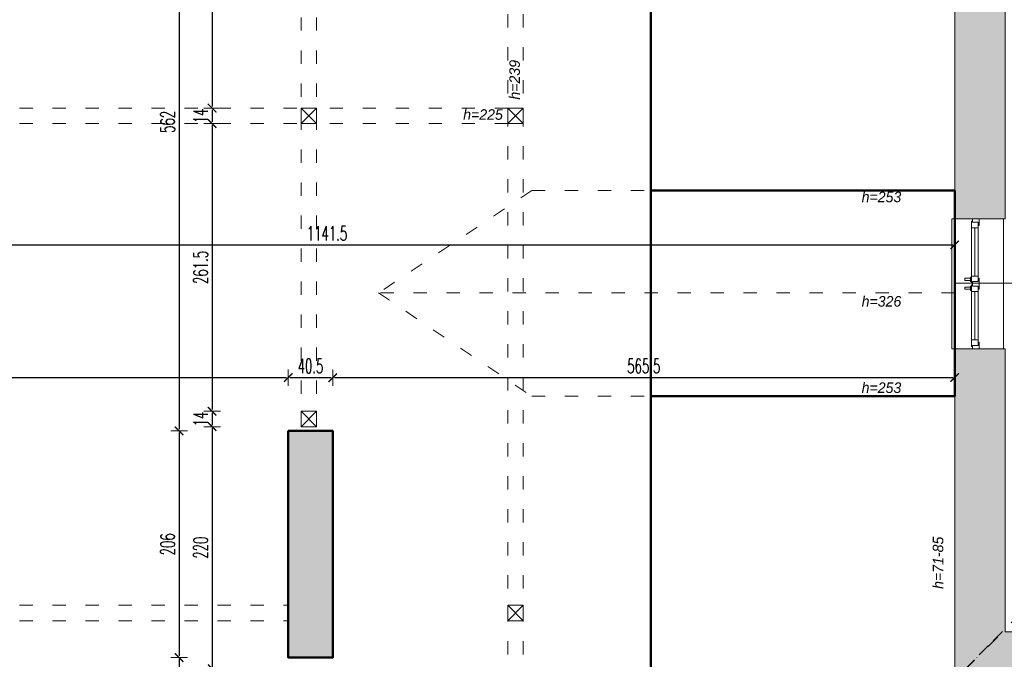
# Model space of a CAD drawing. Header units: millimetres. Extents: x -221 to 149158, y -114258 to 0.
# Tile 203 of 219: x 113932 to 114827, y -53012 to -52431. Entities that reach past the tile are written whole.
import ezdxf
from ezdxf.enums import TextEntityAlignment as Align

# ---------------------------------------------------------------- set-up
doc = ezdxf.new("R2010")
doc.units = ezdxf.units.MM
doc.linetypes.add('ACAD_ISO03W100', pattern=[30, 12, -18])
doc.linetypes.add('ACAD_ISO10W100', pattern=[18, 12, -3, 0, -3])
doc.layers.get('0').update_dxf_attribs({"lineweight": 0})
doc.layers.add('A-przekrycieram.ART', color=7, linetype='Continuous', lineweight=0, true_color=0xffffff)
doc.layers.add('siatka konstr..KF', color=7, linetype='ACAD_ISO10W100', lineweight=5, true_color=0x999999)
for name, color, linetype, lineweight in [('konstrukcja istn..KF', 252, 'Continuous', 15), ('opis..KF', 250, 'Continuous', 15), ('powierzchnie', 21, 'Continuous', 50), ('stolarka_arch', 250, 'Continuous', 5), ('wymiar..KF', 12, 'Continuous', 5), ('wypełnienie istn..KF', 250, 'Continuous', 0), ('ściany ist..KF', 61, 'Continuous', 5)]:
    doc.layers.add(name, color=color, linetype=linetype, lineweight=lineweight)
doc.styles.add('ARCH', font='segoeuil.ttf')
doc.styles.add('DIM', font='simplex.shx', dxfattribs={"width": 0.6})
doc.dimstyles.new('100-STD', dxfattribs={"dimscale": 10, "dimtxt": 1.3, "dimasz": 0.15, "dimexe": 5, "dimexo": 10, "dimgap": 0.4, "dimtad": 1, "dimdec": 1, "dimrnd": 0.5, "dimdsep": 46, "dimtxsty": 'DIM', "dimblk": 'KR21', "dimcen": 1, "dimdle": 10, "dimse1": 1, "dimse2": 1, "dimclrd": 256, "dimclre": 256, "dimclrt": 256, "dimadec": 0, "dimazin": 0, "dimtfac": 1, "dimtdec": 1, "dimtmove": 2, "dimatfit": 3, "dimldrblk": 'KR21', "dimfxl": 1, "dimtvp": 5.6, "dimtolj": 1, "dimtzin": 2, "dimarcsym": 0})

# ---------------------------------------------------------------- blocks, each defined once
blk = doc.blocks.new('*U623')
at = {"layer": 'stolarka_arch', "lineweight": 0}
blk.add_lwpolyline([(0, 0), (118, 0), (118, -46.77), (0, -46.77)], close=True, dxfattribs=at)
at = {"layer": 'stolarka_arch'}
for points in [[(0, -22), (6, -22), (6, -23), (3, -23), (3, -28), (0, -28)], [(3, -23), (8, -23), (8, -29), (2, -29), (2, -28), (3, -28)], [(8, -26), (52, -26), (52, -23), (8, -23)], [(8, -26), (52, -26), (52, -29), (8, -29)], [(57, -23), (52, -23), (52, -29), (58, -29), (58, -28), (57, -28)], [(54, -22), (64, -22), (64, -23), (61, -23), (61, -28), (57, -28), (57, -23), (54, -23)], [(61, -23), (66, -23), (66, -29), (60, -29), (60, -28), (61, -28)], [(110, -26), (66, -26), (66, -23), (110, -23)], [(110, -26), (66, -26), (66, -29), (110, -29)], [(115, -23), (110, -23), (110, -29), (116, -29), (116, -28), (115, -28)], [(118, -22), (112, -22), (112, -23), (115, -23), (115, -28), (118, -28)], [(57, -30), (53, -30), (53, -29), (57, -29)], [(56, -35), (54, -35), (54, -30), (56, -30)], [(65, -30), (61, -30), (61, -29), (65, -29)], [(64, -35), (62, -35), (62, -30), (64, -30)]]:
    blk.add_lwpolyline(points, close=True, dxfattribs=at)
blk = doc.blocks.new('*U620')
at = {"layer": 'opis..KF'}
blk.add_line((20, 0), (-77, 0), dxfattribs=at)
at = {"layer": 'opis..KF', "style": 'ARCH', "flags": 12}
for tag, p in [('150', (0, 10)), ('120', (0, -10))]:
    blk.add_attdef(tag, text='', height=12, dxfattribs=at).set_placement(p, align=Align.MIDDLE_CENTER)
blk.add_attdef('hp', text='', height=12, rotation=90, dxfattribs=at).set_placement((31.74, 0), align=Align.MIDDLE_CENTER)
blk = doc.blocks.new('KR21')
at = {"ltscale": 100}
blk.add_line((0, -5), (0, 5), dxfattribs=at)
at = {"ltscale": 100, "const_width": 0.84}
blk.add_lwpolyline([(-2.5, -2.5), (2.58, 2.58)], dxfattribs=at)
blk = doc.blocks.new('*D732')
at = {"layer": 'Defpoints', "color": 0, "linetype": 'ByBlock', "transparency": 16777216}
for p in [(113640.71, -52597.29), (114782.21, -52612.03), (114782.21, -52635.65)]:
    blk.add_point(p, dxfattribs=at)
at = {"layer": 'wymiar..KF', "linetype": 'Continuous', "lineweight": -2, "transparency": 16777216}
blk.add_line((113642.21, -52635.65), (114780.71, -52635.65), dxfattribs=at)
at = {"layer": 'wymiar..KF', "linetype": 'ByBlock', "lineweight": -2, "transparency": 16777216, "xscale": 1.5, "yscale": 1.5, "zscale": 1.5, "rotation": 180}
blk.add_blockref('KR21', (113640.71, -52635.65), dxfattribs=at)
at = {"layer": 'wymiar..KF', "linetype": 'ByBlock', "lineweight": -2, "transparency": 16777216, "xscale": 1.5, "yscale": 1.5, "zscale": 1.5}
blk.add_blockref('KR21', (114782.21, -52635.65), dxfattribs=at)
at = {"layer": 'wymiar..KF', "linetype": 'ByBlock', "transparency": 16777216, "insert": (114211.46, -52625.15), "char_height": 13, "attachment_point": 5, "style": 'DIM'}
blk.add_mtext('\\A1;1141.5', dxfattribs=at)
blk = doc.blocks.new('*D733')
at = {"layer": 'Defpoints', "color": 0, "linetype": 'ByBlock', "transparency": 16777216}
for p in [(114176.21, -52756.32), (113070.21, -52868), (114176.21, -52868)]:
    blk.add_point(p, dxfattribs=at)
at = {"layer": 'wymiar..KF', "linetype": 'Continuous', "lineweight": -2, "transparency": 16777216}
blk.add_line((113071.71, -52756.32), (114174.71, -52756.32), dxfattribs=at)
at = {"layer": 'wymiar..KF', "linetype": 'ByBlock', "lineweight": -2, "transparency": 16777216, "xscale": 1.5, "yscale": 1.5, "zscale": 1.5, "rotation": 180}
blk.add_blockref('KR21', (113070.21, -52756.32), dxfattribs=at)
at = {"layer": 'wymiar..KF', "linetype": 'ByBlock', "lineweight": -2, "transparency": 16777216, "xscale": 1.5, "yscale": 1.5, "zscale": 1.5}
blk.add_blockref('KR21', (114176.21, -52756.32), dxfattribs=at)
at = {"layer": 'wymiar..KF', "linetype": 'ByBlock', "transparency": 16777216, "insert": (113623.21, -52745.82), "char_height": 13, "attachment_point": 5, "style": 'DIM'}
blk.add_mtext('\\A1;1106', dxfattribs=at)
blk = doc.blocks.new('*D734')
at = {"layer": 'Defpoints', "color": 0, "linetype": 'ByBlock', "transparency": 16777216}
for p in [(114216.71, -52756.32), (114216.71, -52804.79), (114176.21, -52868)]:
    blk.add_point(p, dxfattribs=at)
at = {"layer": 'wymiar..KF', "linetype": 'Continuous', "lineweight": -2, "transparency": 16777216}
blk.add_line((114177.71, -52756.32), (114215.21, -52756.32), dxfattribs=at)
at = {"layer": 'wymiar..KF', "linetype": 'ByBlock', "lineweight": -2, "transparency": 16777216, "xscale": 1.5, "yscale": 1.5, "zscale": 1.5, "rotation": 180}
blk.add_blockref('KR21', (114176.21, -52756.32), dxfattribs=at)
at = {"layer": 'wymiar..KF', "linetype": 'ByBlock', "lineweight": -2, "transparency": 16777216, "xscale": 1.5, "yscale": 1.5, "zscale": 1.5}
blk.add_blockref('KR21', (114216.71, -52756.32), dxfattribs=at)
at = {"layer": 'wymiar..KF', "linetype": 'ByBlock', "transparency": 16777216, "insert": (114196.46, -52745.82), "char_height": 13, "attachment_point": 5, "style": 'DIM'}
blk.add_mtext('\\A1;40.5', dxfattribs=at)
blk = doc.blocks.new('*D735')
at = {"layer": 'Defpoints', "color": 0, "linetype": 'ByBlock', "transparency": 16777216}
for p in [(114782.21, -52756.32), (114782.21, -52793.78), (114216.71, -52804.79)]:
    blk.add_point(p, dxfattribs=at)
at = {"layer": 'wymiar..KF', "linetype": 'Continuous', "lineweight": -2, "transparency": 16777216}
blk.add_line((114218.21, -52756.32), (114780.71, -52756.32), dxfattribs=at)
at = {"layer": 'wymiar..KF', "linetype": 'ByBlock', "lineweight": -2, "transparency": 16777216, "xscale": 1.5, "yscale": 1.5, "zscale": 1.5, "rotation": 180}
blk.add_blockref('KR21', (114216.71, -52756.32), dxfattribs=at)
at = {"layer": 'wymiar..KF', "linetype": 'ByBlock', "lineweight": -2, "transparency": 16777216, "xscale": 1.5, "yscale": 1.5, "zscale": 1.5}
blk.add_blockref('KR21', (114782.21, -52756.32), dxfattribs=at)
at = {"layer": 'wymiar..KF', "linetype": 'ByBlock', "transparency": 16777216, "insert": (114499.46, -52745.82), "char_height": 13, "attachment_point": 5, "style": 'DIM'}
blk.add_mtext('\\A1;565.5', dxfattribs=at)
blk = doc.blocks.new('*D750')
at = {"layer": 'Defpoints', "color": 0, "linetype": 'ByBlock', "transparency": 16777216}
for p in [(114187.96, -52165.29), (114106.97, -52511.29), (114187.96, -52511.29)]:
    blk.add_point(p, dxfattribs=at)
at = {"layer": 'wymiar..KF', "linetype": 'Continuous', "lineweight": -2, "transparency": 16777216}
blk.add_line((114106.97, -52166.79), (114106.97, -52509.79), dxfattribs=at)
at = {"layer": 'wymiar..KF', "linetype": 'ByBlock', "lineweight": -2, "transparency": 16777216, "xscale": 1.5, "yscale": 1.5, "zscale": 1.5}
for p, rotation in [((114106.97, -52165.29), 90), ((114106.97, -52511.29), 270)]:
    blk.add_blockref('KR21', p, dxfattribs=dict(at, rotation=rotation))
at = {"layer": 'wymiar..KF', "linetype": 'ByBlock', "transparency": 16777216, "insert": (114096.47, -52338.29), "char_height": 13, "attachment_point": 5, "rotation": 90, "style": 'DIM'}
blk.add_mtext('\\A1;346', dxfattribs=at)
blk = doc.blocks.new('*D751')
at = {"layer": 'Defpoints', "color": 0, "linetype": 'ByBlock', "transparency": 16777216}
for p in [(114187.96, -52511.29), (114106.97, -52525.29), (114187.96, -52525.29)]:
    blk.add_point(p, dxfattribs=at)
at = {"layer": 'wymiar..KF', "linetype": 'Continuous', "lineweight": -2, "transparency": 16777216}
blk.add_line((114106.97, -52512.79), (114106.97, -52523.79), dxfattribs=at)
at = {"layer": 'wymiar..KF', "linetype": 'ByBlock', "lineweight": -2, "transparency": 16777216, "xscale": 1.5, "yscale": 1.5, "zscale": 1.5}
for p, rotation in [((114106.97, -52511.29), 90), ((114106.97, -52525.29), 270)]:
    blk.add_blockref('KR21', p, dxfattribs=dict(at, rotation=rotation))
at = {"layer": 'wymiar..KF', "linetype": 'ByBlock', "transparency": 16777216, "insert": (114096.47, -52518.29), "char_height": 13, "attachment_point": 5, "rotation": 90, "style": 'DIM'}
blk.add_mtext('\\A1;14', dxfattribs=at)
blk = doc.blocks.new('*D752')
at = {"layer": 'Defpoints', "color": 0, "linetype": 'ByBlock', "transparency": 16777216}
for p in [(114187.96, -52525.29), (114107.03, -52786.9), (114187.96, -52786.9)]:
    blk.add_point(p, dxfattribs=at)
at = {"layer": 'wymiar..KF', "linetype": 'Continuous', "lineweight": -2, "transparency": 16777216}
blk.add_line((114107.03, -52526.79), (114107.03, -52785.4), dxfattribs=at)
at = {"layer": 'wymiar..KF', "linetype": 'ByBlock', "lineweight": -2, "transparency": 16777216, "xscale": 1.5, "yscale": 1.5, "zscale": 1.5}
for p, rotation in [((114107.03, -52525.29), 90), ((114107.03, -52786.9), 270)]:
    blk.add_blockref('KR21', p, dxfattribs=dict(at, rotation=rotation))
at = {"layer": 'wymiar..KF', "linetype": 'ByBlock', "transparency": 16777216, "insert": (114096.53, -52656.1), "char_height": 13, "attachment_point": 5, "rotation": 90, "style": 'DIM'}
blk.add_mtext('\\A1;261.5', dxfattribs=at)
blk = doc.blocks.new('*D753')
at = {"layer": 'Defpoints', "color": 0, "linetype": 'ByBlock', "transparency": 16777216}
for p in [(114187.96, -52786.9), (114107.03, -52800.9), (114187.96, -52800.9)]:
    blk.add_point(p, dxfattribs=at)
at = {"layer": 'wymiar..KF', "linetype": 'Continuous', "lineweight": -2, "transparency": 16777216}
blk.add_line((114107.03, -52788.4), (114107.03, -52799.4), dxfattribs=at)
at = {"layer": 'wymiar..KF', "linetype": 'ByBlock', "lineweight": -2, "transparency": 16777216, "xscale": 1.5, "yscale": 1.5, "zscale": 1.5}
for p, rotation in [((114107.03, -52786.9), 90), ((114107.03, -52800.9), 270)]:
    blk.add_blockref('KR21', p, dxfattribs=dict(at, rotation=rotation))
at = {"layer": 'wymiar..KF', "linetype": 'ByBlock', "transparency": 16777216, "insert": (114096.53, -52793.9), "char_height": 13, "attachment_point": 5, "rotation": 90, "style": 'DIM'}
blk.add_mtext('\\A1;14', dxfattribs=at)
blk = doc.blocks.new('*D754')
at = {"layer": 'Defpoints', "color": 0, "linetype": 'ByBlock', "transparency": 16777216}
for p in [(114187.96, -52800.9), (114107.03, -53020.79), (114187.96, -53020.79)]:
    blk.add_point(p, dxfattribs=at)
at = {"layer": 'wymiar..KF', "linetype": 'Continuous', "lineweight": -2, "transparency": 16777216}
blk.add_line((114107.03, -52802.4), (114107.03, -53019.29), dxfattribs=at)
at = {"layer": 'wymiar..KF', "linetype": 'ByBlock', "lineweight": -2, "transparency": 16777216, "xscale": 1.5, "yscale": 1.5, "zscale": 1.5}
for p, rotation in [((114107.03, -52800.9), 90), ((114107.03, -53020.79), 270)]:
    blk.add_blockref('KR21', p, dxfattribs=dict(at, rotation=rotation))
at = {"layer": 'wymiar..KF', "linetype": 'ByBlock', "transparency": 16777216, "insert": (114096.53, -52910.85), "char_height": 13, "attachment_point": 5, "rotation": 90, "style": 'DIM'}
blk.add_mtext('\\A1;220', dxfattribs=at)
blk = doc.blocks.new('*D763')
at = {"layer": 'Defpoints', "color": 0, "linetype": 'ByBlock', "transparency": 16777216}
for p in [(114202.71, -52242.79), (114076.97, -52804.79), (114176.21, -52804.79)]:
    blk.add_point(p, dxfattribs=at)
at = {"layer": 'wymiar..KF', "linetype": 'Continuous', "lineweight": -2, "transparency": 16777216}
blk.add_line((114076.97, -52244.29), (114076.97, -52803.29), dxfattribs=at)
at = {"layer": 'wymiar..KF', "linetype": 'ByBlock', "lineweight": -2, "transparency": 16777216, "xscale": 1.5, "yscale": 1.5, "zscale": 1.5}
for p, rotation in [((114076.97, -52242.79), 90), ((114076.97, -52804.79), 270)]:
    blk.add_blockref('KR21', p, dxfattribs=dict(at, rotation=rotation))
at = {"layer": 'wymiar..KF', "linetype": 'ByBlock', "transparency": 16777216, "insert": (114066.47, -52523.79), "char_height": 13, "attachment_point": 5, "rotation": 90, "style": 'DIM'}
blk.add_mtext('\\A1;562', dxfattribs=at)
blk = doc.blocks.new('*D764')
at = {"layer": 'Defpoints', "color": 0, "linetype": 'ByBlock', "transparency": 16777216}
for p in [(114176.21, -52804.79), (114076.97, -53010.79), (114176.21, -53010.79)]:
    blk.add_point(p, dxfattribs=at)
at = {"layer": 'wymiar..KF', "linetype": 'Continuous', "lineweight": -2, "transparency": 16777216}
blk.add_line((114076.97, -52806.29), (114076.97, -53009.29), dxfattribs=at)
at = {"layer": 'wymiar..KF', "linetype": 'ByBlock', "lineweight": -2, "transparency": 16777216, "xscale": 1.5, "yscale": 1.5, "zscale": 1.5}
for p, rotation in [((114076.97, -52804.79), 90), ((114076.97, -53010.79), 270)]:
    blk.add_blockref('KR21', p, dxfattribs=dict(at, rotation=rotation))
at = {"layer": 'wymiar..KF', "linetype": 'ByBlock', "transparency": 16777216, "insert": (114066.47, -52907.79), "char_height": 13, "attachment_point": 5, "rotation": 90, "style": 'DIM'}
blk.add_mtext('\\A1;206', dxfattribs=at)
blk = doc.blocks.new('*D765')
at = {"layer": 'Defpoints', "color": 0, "linetype": 'ByBlock', "transparency": 16777216}
for p in [(114176.21, -53010.79), (113952.21, -53573.29), (114076.97, -53573.29)]:
    blk.add_point(p, dxfattribs=at)
at = {"layer": 'wymiar..KF', "linetype": 'Continuous', "lineweight": -2, "transparency": 16777216}
blk.add_line((114076.97, -53012.29), (114076.97, -53571.79), dxfattribs=at)
at = {"layer": 'wymiar..KF', "linetype": 'ByBlock', "lineweight": -2, "transparency": 16777216, "xscale": 1.5, "yscale": 1.5, "zscale": 1.5}
for p, rotation in [((114076.97, -53010.79), 90), ((114076.97, -53573.29), 270)]:
    blk.add_blockref('KR21', p, dxfattribs=dict(at, rotation=rotation))
at = {"layer": 'wymiar..KF', "linetype": 'ByBlock', "transparency": 16777216, "insert": (114066.47, -53292.04), "char_height": 13, "attachment_point": 5, "rotation": 90, "style": 'DIM'}
blk.add_mtext('\\A1;562.5', dxfattribs=at)
blk = doc.blocks.new('*D848')
at = {"layer": 'Defpoints', "color": 0, "linetype": 'ByBlock', "lineweight": 40, "transparency": 16777216}
for p in [(113573.21, 0), (114782.21, -53033.29), (114782.21, -53084.83)]:
    blk.add_point(p, dxfattribs=at)
at = {"layer": 'wymiar..KF', "linetype": 'Continuous', "lineweight": -2, "transparency": 16777216}
blk.add_line((113574.71, -53084.83), (114780.71, -53084.83), dxfattribs=at)
at = {"layer": 'wymiar..KF', "linetype": 'ByBlock', "lineweight": -2, "transparency": 16777216, "xscale": 1.5, "yscale": 1.5, "zscale": 1.5, "rotation": 180}
blk.add_blockref('KR21', (113573.21, -53084.83), dxfattribs=at)
at = {"layer": 'wymiar..KF', "linetype": 'ByBlock', "lineweight": -2, "transparency": 16777216, "xscale": 1.5, "yscale": 1.5, "zscale": 1.5}
blk.add_blockref('KR21', (114782.21, -53084.83), dxfattribs=at)
at = {"layer": 'wymiar..KF', "linetype": 'ByBlock', "transparency": 16777216, "insert": (114177.71, -53074.33), "char_height": 13, "attachment_point": 5, "style": 'DIM'}
blk.add_mtext('\\A1;1209', dxfattribs=at)
blk = doc.blocks.new('*U1674')
at = {"layer": 'A-przekrycieram.ART'}
h = blk.add_hatch(color=256, dxfattribs=at)
h.dxf.hatch_style = 1
h.paths.add_polyline_path([(0, 4200), (5940, 4200), (5940, 0), (0, 0)])
h.paths.add_polyline_path([(200, 4100), (5840, 4100), (5840, 100), (200, 100)], flags=16)

msp = doc.modelspace()

# ---------------------------------------------------------------- hatches: boundary and pattern name
at = {"layer": 'wypełnienie istn..KF', "true_color": 0xc8c8c8}
h = msp.add_hatch(color=9, dxfattribs=at)
h.dxf.hatch_style = 1
h.paths.add_polyline_path([(108621.32, -54556.29), (108621.32, -54169.29), (108699.61, -54169.29), (108699.61, -54010.29), (108653.61, -54010.29), (108653.61, -54123.29), (108575.32, -54123.29), (108575.32, -54575.38), (108797.88, -54797.35), (109687.5, -54797.35), (109687.5, -54751.3), (108816.9, -54751.35)])
h.paths.add_polyline_path([(108699.61, -53600.29), (108621.32, -53600.29), (108621.32, -53431.29), (108575.32, -53431.29), (108575.32, -53646.29), (108653.61, -53646.29), (108653.61, -53760.29), (108699.61, -53760.29)])
h.paths.add_polyline_path([(108621.32, -53093.29), (108575.32, -53093.29), (108575.32, -53259.29), (108621.32, -53259.29)])
h.paths.add_polyline_path([(108621.32, -51409.29), (108971.72, -51409.29), (108971.72, -51363.29), (108575.32, -51363.29), (108575.32, -52921.29), (108621.32, -52921.29)])
h.paths.add_polyline_path([(109601.32, -51363.29), (109222.72, -51363.29), (109222.72, -51409.29), (109555.27, -51409.29), (109555.27, -52073.53), (109601.32, -52073.53)])
h.paths.add_polyline_path([(109601.32, -52245.53), (109555.32, -52245.53), (109555.32, -52435.53), (109601.32, -52435.53)])
h.paths.add_polyline_path([(109601.32, -52607.53), (109555.32, -52607.53), (109555.32, -52988.29), (109027.27, -52988.29), (109027.27, -53028.29), (109069.27, -53028.29), (109069.27, -53609.29), (109611.17, -53609.29), (109611.17, -53594.29), (109099.17, -53594.29), (109099.17, -53018.29), (109767.17, -53018.29), (109767.17, -53594.29), (109700.17, -53594.29), (109700.17, -53609.29), (109797.17, -53609.29), (109797.17, -53018.29), (109947.49, -53018.29), (109947.49, -52972.29), (109601.32, -52972.29)])
h.paths.add_polyline_path([(110317.49, -52972.29), (110065.49, -52972.29), (110065.49, -53018.29), (110317.49, -53018.29)])
h.paths.add_polyline_path([(110677.49, -52972.29), (110435.49, -52972.29), (110435.49, -53018.29), (110677.49, -53018.29)])
h.paths.add_polyline_path([(111422.74, -52972.29), (110795.49, -52972.29), (110795.49, -53018.29), (111156.67, -53018.29), (111156.67, -53706.3), (111191.67, -53706.3), (111191.67, -53619.29), (111700.84, -53619.29), (111700.84, -53572.29), (111191.67, -53572.29), (111190.67, -53018.29), (111422.74, -53018.29)])
h.paths.add_polyline_path([(111692.74, -52972.29), (111540.74, -52972.29), (111540.74, -53018.29), (111692.74, -53018.29)], flags=17)
h.paths.add_polyline_path([(111962.74, -52972.29), (111810.74, -52972.29), (111810.74, -53018.29), (111962.74, -53018.29)])
h.paths.add_polyline_path([(112232.74, -52972.29), (112080.74, -52972.29), (112080.74, -53018.29), (112232.74, -53018.29)], flags=17)
h.paths.add_polyline_path([(112592.74, -52972.29), (112350.74, -52972.29), (112350.74, -53018.29), (112534.67, -53018.29), (112534.67, -53572.29), (111790.84, -53572.29), (111790.84, -53619.29), (112582.05, -53619.29), (112582.05, -53572.29), (112564.67, -53572.29), (112564.67, -53018.29), (112592.74, -53018.29)])
h.paths.add_polyline_path([(112859.25, -52972.29), (112710.74, -52972.29), (112710.74, -53018.29), (112812.67, -53018.29), (112812.67, -53572.29), (112682.01, -53572.29), (112682.01, -53619.29), (112859.21, -53619.29), (112859.29, -53018.29), (112859.21, -53016.51)])
h.paths.add_polyline_path([(113070.21, -52735.21), (113024.21, -52735.21), (113024.21, -52972.29), (113006.25, -52972.29), (113006.25, -53018.29), (113357.89, -53018.29), (113514.25, -53018.29), (113514.25, -53572.29), (113154.25, -53572.29), (113154.25, -53604.29), (113047.25, -53604.29), (113047.25, -53619.29), (113514.25, -53619.29), (113532.49, -53619.29), (113739.21, -53619.29), (113739.21, -53573.29), (113547.21, -53573.29), (113547.21, -53018.29), (113573.21, -53018.29), (113573.21, -52978.29), (113505.87, -52978.29), (113333.21, -52978.29), (113333.21, -53000.79), (113070.21, -53000.79)])
h.paths.add_polyline_path([(110037.5, -54751.35), (109805.5, -54751.35), (109805.5, -54797.35), (110037.5, -54797.35)])
h.paths.add_polyline_path([(110407.49, -54751.35), (110155.5, -54751.35), (110155.5, -54797.35), (110407.49, -54797.35)])
h.paths.add_polyline_path([(110767.49, -54751.86), (110615.67, -54751.3), (110615.67, -53908.3), (111209.21, -53908.3), (111209.17, -53893.3), (111186.67, -53893.3), (111186.67, -53806.3), (111156.67, -53806.3), (111156.67, -53878.3), (110585.67, -53878.3), (110585.67, -54751.3), (110525.49, -54751.3), (110525.49, -54798.07), (110767.49, -54797.86)])
h.paths.add_polyline_path([(111152.74, -54751.24), (110885.49, -54751.3), (110885.49, -54798.07), (111152.74, -54798.01)], flags=17)
h.paths.add_polyline_path([(111448.24, -54751.35), (111402.24, -54751.3), (111402.25, -53908.3), (112060.16, -53908.3), (112060.16, -53893.3), (111319.17, -53893.29), (111319.21, -53908.3), (111372.24, -53908.3), (111372.24, -54751.24), (111270.74, -54751.24), (111270.74, -54797.24), (111402.24, -54797.24), (111402.24, -54924.3), (111730.12, -54924.3), (111730.12, -54878.3), (111448.24, -54878.3)])
h.paths.add_polyline_path([(112281.24, -54804.3), (112412.74, -54804.3), (112412.74, -54758.3), (112311.35, -54758.3), (112311.63, -53908.24), (112476.21, -53908.29), (112476.21, -53893.3), (112150.16, -53893.3), (112150.16, -53908.19), (112281.24, -53907.94), (112281.24, -54758.24), (112235.24, -54758.3), (112235.24, -54878.3), (111981.12, -54877.52), (111981.12, -54924.3), (112281.24, -54924.3)])
h.paths.add_polyline_path([(112772.74, -54758.3), (112530.74, -54758.3), (112530.74, -54804.3), (112772.74, -54804.3)])
h.paths.add_polyline_path([(113107.72, -54758.3), (112890.74, -54758.3), (112890.74, -54804.3), (113107.72, -54804.3)], flags=17)
h.paths.add_polyline_path([(113502.69, -54758.3), (113376.35, -54758.3), (113376.35, -53908.3), (113475.67, -53908.3), (113475.67, -53893.29), (112566.21, -53893.29), (112566.21, -53908.3), (113346.35, -53908.3), (113346.35, -54758.3), (113225.72, -54758.3), (113225.72, -54804.3), (113502.69, -54804.3)])
h.paths.add_polyline_path([(113866.39, -54758.3), (113620.69, -54758.3), (113620.69, -54804.3), (113866.39, -54804.3)], flags=17)
h.paths.add_polyline_path([(115042.21, -54582.38), (115042.21, -54126.29), (114952.21, -54126.29), (114952.21, -54017.3), (114906.21, -54017.3), (114906.21, -54172.29), (114999.01, -54172.29), (114998.76, -54565.78), (114811.39, -54758.3), (114454.39, -54758.3), (114454.39, -54101.32), (114448.71, -54097.29), (114389.96, -54055.65), (114389.96, -54059.54), (114375.96, -54059.54), (114375.96, -54045.72), (114201.96, -53922.37), (114201.96, -53926.27), (114187.96, -53926.27), (114187.96, -53912.45), (114117.21, -53862.29), (113952.21, -53862.29), (113952.21, -53573.29), (113831.21, -53573.29), (113831.21, -53619.29), (113906.21, -53619.29), (113906.21, -53893.29), (113565.67, -53893.29), (113565.67, -53908.3), (114130.16, -53908.3), (114424.35, -54116.85), (114424.35, -54246.22), (114424.35, -54758.3), (113984.39, -54758.3), (113984.39, -54804.3), (114819.71, -54804.3)])
h.paths.add_polyline_path([(115040.21, -52987.29), (114828.21, -52987.29), (114828.21, -52730.03), (114782.21, -52730.03), (114782.21, -53033.29), (114994.21, -53033.29), (114994.21, -53609.29), (114906.21, -53609.29), (114906.21, -53766.29), (114952.21, -53766.29), (114952.21, -53655.29), (115040.21, -53655.29)])
h.paths.add_polyline_path([(114828.21, -52374.86), (114782.21, -52374.86), (114782.21, -52612.03), (114828.21, -52612.03)])
h.paths.add_polyline_path([(114828.21, -52001.59), (114782.21, -52001.59), (114782.21, -52256.86), (114828.21, -52256.86)])
h.paths.add_polyline_path([(114828.21, -51646.09), (114782.21, -51646.09), (114782.21, -51883.59), (114828.21, -51883.59)])
h.paths.add_polyline_path([(114828.21, -51363.29), (114051.21, -51363.29), (114051.21, -51409.29), (114418.71, -51409.29), (114418.71, -51436.29), (114626.21, -51436.29), (114626.21, -51409.29), (114782.21, -51409.29), (114782.21, -51528.09), (114828.21, -51528.09)])
h.paths.add_polyline_path([(113801.21, -51363.29), (113024.21, -51363.29), (113024.21, -51891.89), (113070.21, -51891.89), (113070.21, -51409.29), (113801.21, -51409.29)])
h.paths.add_polyline_path([(113070.21, -52009.89), (113024.21, -52009.89), (113024.21, -52258.44), (113070.21, -52258.44)])
h.paths.add_polyline_path([(113070.21, -52376.44), (113024.21, -52376.44), (113024.21, -52617.21), (113070.21, -52617.21)])
h = msp.add_hatch(color=9, dxfattribs=at)
h.dxf.hatch_style = 1
h.paths.add_polyline_path([(109348.87, -51958.27), (109145.87, -51958.27), (109145.87, -52014.27), (109348.87, -52014.27)])
h.paths.add_polyline_path([(108725.32, -51959.29), (108621.32, -51959.29), (108621.32, -52000.29), (108725.32, -52000.29)])
h.paths.add_polyline_path([(108998.17, -52398.53), (108957.17, -52398.53), (108957.17, -52551.55), (108998.17, -52551.55)])
h.paths.add_polyline_path([(108998.17, -52655.53), (108957.17, -52655.55), (108957.17, -52723.55), (108998.17, -52723.55)])
h.paths.add_polyline_path([(108863.32, -54276.32), (108751.32, -54276.32), (108751.32, -54317.32), (108863.32, -54317.32)])
h.paths.add_polyline_path([(109637.67, -54179.3), (109597.17, -54179.3), (109597.17, -54323.3), (109637.67, -54323.3)])
h.paths.add_polyline_path([(110336.67, -54138.8), (110193.67, -54138.8), (110193.67, -54179.3), (110336.67, -54179.3)])
h.paths.add_polyline_path([(110350.67, -54276.3), (110310.17, -54276.3), (110310.17, -54453.3), (110350.67, -54453.3)])
h.paths.add_polyline_path([(110887.67, -53328.29), (110845.17, -53328.29), (110845.17, -53570.29), (110887.67, -53570.29)])
h.paths.add_polyline_path([(114746.21, -54131.79), (114635.21, -54131.79), (114635.21, -54172.29), (114746.21, -54172.29)])
h.paths.add_polyline_path([(113640.71, -52556.79), (113464.71, -52556.79), (113464.71, -52597.29), (113640.71, -52597.29)])
h.paths.add_polyline_path([(113297.71, -52556.79), (113120.71, -52556.79), (113120.71, -52597.29), (113297.71, -52597.29)])
h.paths.add_polyline_path([(114216.71, -52804.79), (114176.21, -52804.79), (114176.21, -53010.79), (114216.71, -53010.79)])
h.paths.add_polyline_path([(114347.71, -52201.29), (114202.71, -52201.29), (114202.71, -52242.79), (114347.71, -52242.79)])
h.paths.add_polyline_path([(113706.21, -51997.29), (113666.21, -51997.29), (113666.21, -52142.29), (113706.21, -52142.29)])
h.paths.add_polyline_path([(113633.21, -51609.29), (113556.21, -51609.29), (113556.21, -51649.79), (113633.21, -51649.79)])
h.paths.add_polyline_path([(113449.21, -51609.29), (113337.21, -51609.29), (113337.21, -51649.79), (113449.21, -51649.79)])
at = {"layer": 'wypełnienie istn..KF', "linetype": 'ByBlock', "true_color": 0xc7c8ca}
h = msp.add_hatch(color=9, dxfattribs=at)
h.dxf.hatch_style = 1
h.paths.add_polyline_path([(114176.21, -53010.79), (114216.71, -53010.79), (114216.71, -52804.79), (114176.21, -52804.79)])

# ---------------------------------------------------------------- linework, layer by layer
at = {"linetype": 'ACAD_ISO03W100'}
for p, q in [((114187.96, -52800.9), (114187.96, -51409.29)), ((114201.96, -52800.9), (114201.96, -51409.29)), ((114375.96, -53427.9), (114375.96, -51409.29)), ((114389.96, -53427.9), (114389.96, -51409.29)), ((113661.96, -52511.29), (114187.96, -52511.29)), ((114375.96, -52511.29), (114201.96, -52511.29)), ((113661.96, -52525.29), (114187.96, -52525.29)), ((114375.96, -52525.29), (114201.96, -52525.29)), ((114397.84, -52586.29), (114258.21, -52679.29)), ((114397.84, -52586.29), (114782.21, -52586.29)), ((114782.21, -52679.29), (114258.21, -52679.29)), ((114258.21, -52679.29), (114397.84, -52773.29)), ((114397.84, -52773.29), (114782.21, -52773.29)), ((114905.71, -52907.09), (113924.96, -53891.79)), ((113661.96, -52963.29), (114176.21, -52963.29)), ((113661.96, -52977.29), (114176.21, -52977.29))]:
    msp.add_line(p, q, dxfattribs=at)
for p, q in [((114779.71, -52612.03), (114779.71, -52730.03)), ((114826.48, -52730.03), (114826.48, -52612.03))]:
    msp.add_line(p, q)
msp.add_lwpolyline([(114505.81, -51436.29), (114505.81, -53307.29), (114717.89, -53307.29), (114717.89, -54456.66), (114690.99, -54484.3), (114668.26, -54484.3), (112235.24, -54484.3), (112235.24, -54603.74), (112052.31, -54603.74), (111448.24, -54603.74), (111448.24, -54477.24), (110585.67, -54477.24)], dxfattribs=at)
at = {"linetype": 'ByBlock'}
msp.add_lwpolyline([(114176.21, -53010.79), (114216.71, -53010.79), (114216.71, -52804.79), (114176.21, -52804.79)], close=True, dxfattribs=at)
at = {"layer": 'konstrukcja istn..KF'}
for p, q in [((114187.96, -52511.29), (114201.96, -52525.29)), ((114187.96, -52525.29), (114201.96, -52511.29)), ((114187.96, -52511.29), (114201.96, -52525.29)), ((114187.96, -52525.29), (114201.96, -52511.29)), ((114375.96, -52511.29), (114389.96, -52525.29)), ((114375.96, -52525.29), (114389.96, -52511.29)), ((114187.96, -52786.9), (114201.96, -52800.9)), ((114187.96, -52800.9), (114201.96, -52786.9)), ((114375.96, -52963.29), (114389.96, -52977.29)), ((114375.96, -52977.29), (114389.96, -52963.29))]:
    msp.add_line(p, q, dxfattribs=at)
at = {"layer": 'konstrukcja istn..KF', "color": 18, "true_color": 0x000000}
for points in [[(114187.96, -52511.29), (114201.96, -52511.29), (114201.96, -52525.29), (114187.96, -52525.29), (114187.96, -52511.29)], [(114187.96, -52511.29), (114201.96, -52511.29), (114201.96, -52525.29), (114187.96, -52525.29), (114187.96, -52511.29)], [(114375.96, -52511.29), (114389.96, -52511.29), (114389.96, -52525.29), (114375.96, -52525.29), (114375.96, -52511.29)], [(114187.96, -52786.9), (114201.96, -52786.9), (114201.96, -52800.9), (114187.96, -52800.9), (114187.96, -52786.9)], [(114375.96, -52963.29), (114389.96, -52963.29), (114389.96, -52977.29), (114375.96, -52977.29), (114375.96, -52963.29)]]:
    msp.add_lwpolyline(points, dxfattribs=at)
at = {"layer": 'powierzchnie', "linetype": 'ByBlock'}
for points in [[(113344.1, -52978.29), (113344.1, -51649.79), (113449.21, -51649.79), (113449.21, -51609.29), (113344.1, -51609.29), (113344.1, -51409.29), (114418.71, -51409.29), (114418.71, -51436.29), (114505.81, -51436.29), (114505.81, -53307.29)], [(114505.81, -52586.29), (114782.21, -52586.29), (114782.21, -52773.29), (114505.81, -52773.29), (114505.81, -52586.29)], [(114176.21, -52804.79), (114216.71, -52804.79), (114216.71, -53010.79), (114176.21, -53010.79), (114176.21, -52804.79)]]:
    msp.add_lwpolyline(points, dxfattribs=at)
at = {"layer": 'siatka konstr..KF', "color": 18, "lineweight": 9, "true_color": 0x000000}
msp.add_line((114825.71, -52987.09), (114779.21, -53033.79), dxfattribs=at)
at = {"layer": 'ściany ist..KF', "linetype": 'ByBlock'}
for p, q in [((114216.71, -52804.79), (114176.21, -52804.79)), ((114176.21, -52804.79), (114176.21, -53010.79)), ((114216.71, -53010.79), (114216.71, -52804.79)), ((114176.21, -53010.79), (114216.71, -53010.79))]:
    msp.add_line(p, q, dxfattribs=at)
msp.add_lwpolyline([(114782.21, -52612.03), (114828.21, -52612.03), (114828.21, -52374.86), (114782.21, -52374.86)], close=True, dxfattribs=at)
msp.add_lwpolyline([(114782.21, -52730.03), (114828.21, -52730.03), (114828.21, -52987.29), (115040.21, -52987.29), (115040.21, -53655.29), (114952.21, -53655.29), (114952.21, -53766.29), (114906.21, -53766.29), (114906.21, -53609.29), (114994.21, -53609.29), (114994.21, -53033.29), (114782.21, -53033.29), (114782.21, -52730.03)], dxfattribs=at)

# ---------------------------------------------------------------- block references
at = {"xscale": 2, "yscale": 2, "zscale": 2}
msp.add_blockref('*U1674', (106304.86, -56225.76), dxfattribs=at)
ref = msp.add_blockref('*U620', (114858.81, -52670.33))
ref.add_attrib('150', '118', dxfattribs={"layer": 'opis..KF', "height": 12, "style": 'ARCH'}).set_placement((114858.81, -52660.33), align=Align.MIDDLE_CENTER)
ref.add_attrib('120', '150', dxfattribs={"layer": 'opis..KF', "height": 12, "style": 'ARCH'}).set_placement((114858.81, -52680.33), align=Align.MIDDLE_CENTER)
ref.add_attrib('hp', 'hp83', dxfattribs={"layer": 'opis..KF', "height": 12, "rotation": 90, "style": 'ARCH'}).set_placement((114890.56, -52670.33), align=Align.MIDDLE_CENTER)
at = {"layer": 'stolarka_arch', "xscale": -1, "rotation": 270}
msp.add_blockref('*U623', (114826.48, -52730.03), dxfattribs=at)

# ---------------------------------------------------------------- texts
at = {"layer": 'opis..KF', "char_height": 9.6, "attachment_point": 5, "rotation": 90, "style": 'ARCH'}
for s, insert in [('{\\fCentury Gothic|b0|i1|c238|p34;h=239}', (114382.14, -52485.55)), ('{\\fCentury Gothic|b0|i1|c238|p34;h=71-85}', (114767.19, -52924.64))]:
    msp.add_mtext_dynamic_manual_height_columns(s, width=156.7001, gutter_width=70, heights=[0], dxfattribs=dict(at, insert=insert))
at = {"layer": 'opis..KF', "char_height": 9.6, "attachment_point": 5, "style": 'ARCH'}
for s, insert in [('{\\fCentury Gothic|b0|i1|c238|p34;h=225}', (114353.33, -52517.19)), ('{\\fCentury Gothic|b0|i1|c238|p34;h=253}', (114715.66, -52592.14)), ('{\\fCentury Gothic|b0|i1|c238|p34;h=326}', (114715.66, -52687.05)), ('{\\fCentury Gothic|b0|i1|c238|p34;h=253}', (114715.66, -52765.54))]:
    msp.add_mtext_dynamic_manual_height_columns(s, width=156.7001, gutter_width=70, heights=[0], dxfattribs=dict(at, insert=insert))

# ---------------------------------------------------------------- dimensions: what is measured, and where the dimension line sits
at = {"layer": 'wymiar..KF', "linetype": 'ByBlock'}
for base, p1, p2, picture, middle in [((114782.21, -53084.83), (113573.21, 0), (114782.21, -53033.29), '*D848', (114177.71, -53074.33)), ((114782.21, -52635.65), (113640.71, -52597.29), (114782.21, -52612.03), '*D732', (114211.46, -52625.15)), ((114176.21, -52756.32), (113070.21, -52868), (114176.21, -52868), '*D733', (113623.21, -52745.82)), ((114216.71, -52756.32), (114176.21, -52868), (114216.71, -52804.79), '*D734', (114196.46, -52745.82)), ((114782.21, -52756.32), (114216.71, -52804.79), (114782.21, -52793.78), '*D735', (114499.46, -52745.82))]:
    dim = msp.add_linear_dim(base=base, p1=p1, p2=p2, dimstyle='100-STD', override={"dimfxl": 8, "dimfxlon": 1}, dxfattribs=at)
    dim.commit()
    dim.dimension.update_dxf_attribs({"geometry": picture, "text_midpoint": middle})
for base, p1, p2, override, picture, middle in [((114106.97, -52511.29), (114187.96, -52165.29), (114187.96, -52511.29), {"dimtmove": 1, "dimfxl": 8, "dimfxlon": 1}, '*D750', (114096.47, -52338.29)), ((114076.97, -52804.79), (114202.71, -52242.79), (114176.21, -52804.79), {"dimfxl": 8, "dimfxlon": 1}, '*D763', (114066.47, -52523.79)), ((114107.03, -52786.9), (114187.96, -52525.29), (114187.96, -52786.9), {"dimtmove": 1, "dimfxl": 8, "dimfxlon": 1}, '*D752', (114096.53, -52656.1)), ((114076.97, -53010.79), (114176.21, -52804.79), (114176.21, -53010.79), {"dimfxl": 8, "dimfxlon": 1}, '*D764', (114066.47, -52907.79)), ((114107.03, -53020.79), (114187.96, -52800.9), (114187.96, -53020.79), {"dimtmove": 1, "dimfxl": 8, "dimfxlon": 1}, '*D754', (114096.53, -52910.85)), ((114076.97, -53573.29), (114176.21, -53010.79), (113952.21, -53573.29), {"dimfxl": 8, "dimfxlon": 1}, '*D765', (114066.47, -53292.04))]:
    dim = msp.add_linear_dim(base=base, p1=p1, p2=p2, angle=90, dimstyle='100-STD', override=override, dxfattribs=at)
    dim.commit()
    dim.dimension.update_dxf_attribs({"geometry": picture, "text_midpoint": middle})
for base, p1, p2, picture, middle in [((114106.97, -52525.29), (114187.96, -52511.29), (114187.96, -52525.29), '*D751', (114106.97, -52518.29)), ((114107.03, -52800.9), (114187.96, -52786.9), (114187.96, -52800.9), '*D753', (114107.03, -52793.9))]:
    dim = msp.add_linear_dim(base=base, p1=p1, p2=p2, angle=90, dimstyle='100-STD', override={"dimtmove": 1, "dimfxl": 8, "dimfxlon": 1}, dxfattribs=at)
    dim.commit()
    dim.dimension.update_dxf_attribs({"geometry": picture, "text_midpoint": middle, "dimtype": 160})

doc.saveas('drawing.dxf')
